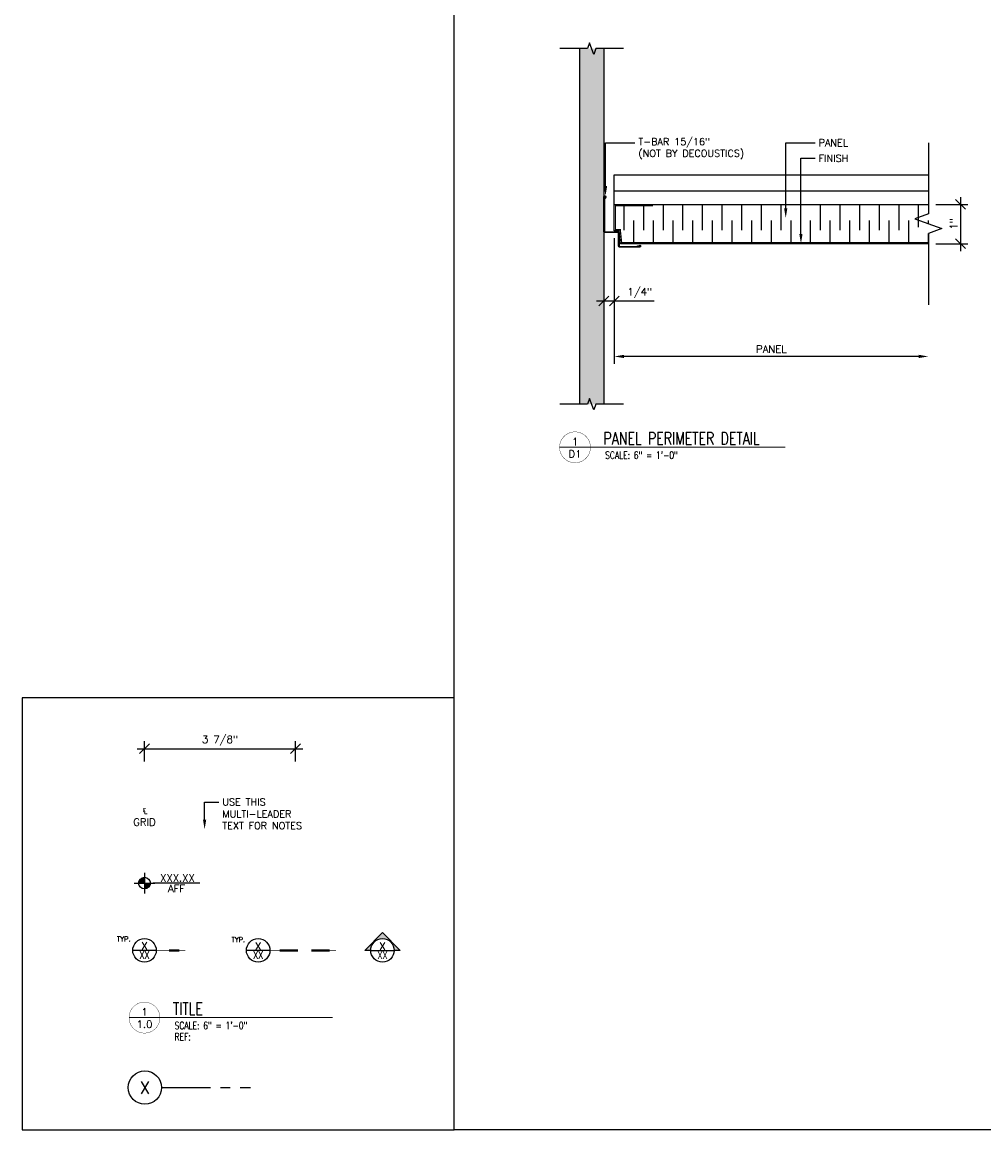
# Model space of a CAD drawing. Header units: inches. Extents: x 213.5 to 283.8, y 3481.1 to 3534.1.
# Tile 1 of 4: x 213.5 to 238, y 3481.1 to 3509.3. Entities that reach past the tile are written whole.
import ezdxf
from ezdxf import colors
from ezdxf.entities.mleader import LeaderData, LeaderLine
from ezdxf.enums import TextEntityAlignment as Align
from ezdxf.math import Vec2, Vec3

# ---------------------------------------------------------------- set-up
doc = ezdxf.new("R2010")
doc.units = ezdxf.units.IN
doc.header["$MEASUREMENT"] = 0
doc.linetypes.add('CENTER', pattern=[2, 1.25, -0.25, 0.25, -0.25])
for name, color, linetype in [('1-ARCH', 1, 'Continuous'), ('1-DIM', 4, 'Continuous'), ('1-MOUNT', 155, 'Continuous'), ('1-PANEL', 6, 'Continuous'), ('1-REF', 4, 'Continuous'), ('1-TEXT', 2, 'Continuous'), ('1-TITLE', 4, 'Continuous')]:
    doc.layers.add(name, color=color, linetype=linetype)
doc.layers.add('1-VIEWPORT', color=3, linetype='Continuous', plot=False)
doc.styles.add('ROMANS', font='romans.shx')
doc.styles.add('TEXT', font='romans.shx')
doc.dimstyles.new('DIM 6-12', dxfattribs={"dimscale": 2, "dimtxt": 0.09375, "dimasz": 0.125, "dimexe": 0.09375, "dimexo": 0.09375, "dimgap": 0.03125, "dimtad": 1, "dimdec": 4, "dimzin": 3, "dimdsep": 46, "dimlunit": 5, "dimtxsty": 'TEXT', "dimblk": 'OBLIQUE', "dimcen": 0.09375, "dimdle": 0.09375, "dimclrd": 256, "dimclre": 4, "dimclrt": 2, "dimadec": 0, "dimazin": 0, "dimtfac": 1, "dimtdec": 4, "dimtmove": 0, "dimatfit": 3, "dimfxl": 1, "dimtfill": 1, "dimfrac": 2, "dimtolj": 1, "dimtzin": 0, "dimlwd": -1, "dimlwe": -1, "dimarcsym": 0})
doc.dimstyles.new('Fractional_1-2', dxfattribs={"dimscale": 2, "dimtxt": 0.09375, "dimasz": 0.125, "dimexe": 0.09375, "dimexo": 0.09375, "dimgap": 0.046875, "dimtad": 1, "dimdec": 4, "dimzin": 3, "dimdsep": 46, "dimlunit": 5, "dimtxsty": 'ROMANS', "dimcen": 0, "dimclrt": 7, "dimadec": 1, "dimazin": 0, "dimtfac": 0.75, "dimtdec": 4, "dimtofl": 0, "dimtmove": 2, "dimatfit": 3, "dimfxl": 1, "dimtolj": 1, "dimtzin": 0, "dimarcsym": 0})

# ---------------------------------------------------------------- blocks, each defined once
blk = doc.blocks.new('_Oblique')
at = {"color": 0, "linetype": 'ByBlock', "lineweight": -2}
blk.add_line((-0.5, -0.5), (0.5, 0.5), dxfattribs=at)
blk = doc.blocks.new('*D2')
at = {"layer": '1-DIM', "transparency": 16777216}
blk.add_line((216.454, 3490.769), (220.673, 3490.769), dxfattribs=at)
at = {"layer": '1-DIM', "color": 4, "transparency": 16777216}
for p, q in [((216.641, 3490.446), (216.641, 3490.957)), ((220.485, 3490.446), (220.485, 3490.957))]:
    blk.add_line(p, q, dxfattribs=at)
at = {"layer": 'Defpoints', "color": 0, "transparency": 16777216}
for p in [(220.485, 3490.769), (216.641, 3490.259), (220.485, 3490.259)]:
    blk.add_point(p, dxfattribs=at)
at = {"layer": '1-DIM', "transparency": 16777216, "xscale": 0.25, "yscale": 0.25, "zscale": 0.25, "rotation": 180}
blk.add_blockref('_Oblique', (216.641, 3490.769), dxfattribs=at)
at = {"layer": '1-DIM', "transparency": 16777216, "xscale": 0.25, "yscale": 0.25, "zscale": 0.25}
blk.add_blockref('_Oblique', (220.485, 3490.769), dxfattribs=at)
at = {"layer": '1-DIM', "color": 2, "transparency": 16777216, "insert": (218.563, 3490.975), "char_height": 0.1875, "attachment_point": 5, "style": 'TEXT', "bg_fill": 3, "box_fill_scale": 1.25, "bg_fill_color": 256, "bg_fill_true_color": 13158600, "bg_fill_transparency": 0}
blk.add_mtext('\\A1;3 7/8"', dxfattribs=at)
blk = doc.blocks.new('*U15')
at = {"layer": '1-TEXT', "color": 2, "style": 'TEXT'}
blk.add_attdef('VIEWNAME', (0.89, 0.061), '', height=0.25, dxfattribs=at)
at = {"layer": '1-TEXT', "style": 'TEXT'}
for tag, p in [('NOTE1', (0.926, -0.281)), ('NOTE2', (0.926, -0.463)), ('NOTE3', (0.926, -0.655)), ('NOTE4', (0.926, -0.832))]:
    blk.add_attdef(tag, p, '', height=0.125, dxfattribs=at)
blk.add_wipeout([(0.314, 0.314), (0.236, 0.304), (0.163, 0.275), (0.099, 0.229), (0.049, 0.168), (0.015, 0.097), (0.001, 0.02), (0.006, -0.059), (0.03, -0.134), (0.072, -0.2), (0.13, -0.254), (0.199, -0.292), (0.275, -0.312), (0.354, -0.312), (0.43, -0.292), (0.499, -0.254), (0.556, -0.2), (0.599, -0.134), (0.623, -0.059), (0.628, 0.02), (0.613, 0.097), (0.58, 0.168), (0.529, 0.229), (0.466, 0.275), (0.392, 0.304)])
at = {"layer": '1-TITLE', "const_width": 0.00651}
blk.add_lwpolyline([(0, 0, 1), (0.628, 0, 0.414214), (0.314, 0.314, 0.414214), (0, 0, 2.926408)], format="xyb", dxfattribs=at)
at = {"layer": '1-TITLE', "const_width": 0.02}
blk.add_lwpolyline([(0, 0), (4.132, 0)], dxfattribs=at)
at = {"layer": '1-TEXT', "style": 'TEXT'}
for tag, p in [('DETAIL#', (0.301, 0.094)), ('SHEET#', (0.306, -0.207))]:
    blk.add_attdef(tag, text='', height=0.125, dxfattribs=at).set_placement(p, align=Align.CENTER)
blk = doc.blocks.new('*U11')
blk.add_wipeout([(0, 7.18), (-1.78, 6.95), (-3.46, 6.29), (-4.91, 5.23), (-6.06, 3.85), (-6.83, 2.22), (-7.16, 0.45), (-7.05, -1.34), (-6.49, -3.06), (-5.53, -4.57), (-4.22, -5.81), (-2.64, -6.67), (-0.9, -7.12), (0.9, -7.12), (2.64, -6.67), (4.22, -5.81), (5.53, -4.57), (6.49, -3.06), (7.05, -1.34), (7.16, 0.45), (6.83, 2.22), (6.06, 3.85), (4.91, 5.23), (3.46, 6.29), (1.78, 6.95)])
at = {"layer": '1-REF'}
blk.add_line((7.18, 0), (-7.18, 0), dxfattribs=at)
blk.add_lwpolyline([(25, 0, 0.343, 0.343, 0), (21.24, 0, 1.46, 1.46, 0), (14.88, 0, 0.343, 0.343, 0), (7.18, 0, 0, 0, 0)], format="xyseb", dxfattribs=at)
blk.add_circle((0, 0), 7.18, dxfattribs=at)
at = {"layer": '1-REF', "color": 2, "style": 'TEXT'}
for tag, p in [('TYP.', (-17.24, 5.41)), ('DETAIL', (-1.33, 1.74)), ('PAGE', (-2.43, -4.86))]:
    blk.add_attdef(tag, p, '', height=3.43, dxfattribs=at)
blk = doc.blocks.new('*U10')
blk.add_wipeout([(0, 0.425), (-0.106, 0.412), (-0.205, 0.373), (-0.291, 0.31), (-0.359, 0.228), (-0.405, 0.131), (-0.425, 0.027), (-0.418, -0.08), (-0.385, -0.181), (-0.328, -0.271), (-0.25, -0.344), (-0.157, -0.396), (-0.053, -0.422), (0.053, -0.422), (0.157, -0.396), (0.25, -0.344), (0.328, -0.271), (0.385, -0.181), (0.418, -0.08), (0.425, 0.027), (0.405, 0.131), (0.359, 0.228), (0.291, 0.31), (0.205, 0.373), (0.106, 0.412)])
at = {"layer": '1-REF', "linetype": 'CENTER'}
blk.add_line((0.425, 0), (2.693, 0), dxfattribs=at)
at = {"layer": '1-REF'}
blk.add_circle((0, 0), 0.425, dxfattribs=at)
at = {"layer": '1-TEXT', "style": 'TEXT'}
blk.add_attdef('GRID', (-0.134, -0.155), '', height=0.312, dxfattribs=at)
blk = doc.blocks.new('*U14')
at = {"layer": '1-TEXT', "style": 'TEXT'}
for tag, p in [('ELEV.', (0.861, 0.143)), ('AFF', (0.861, -0.139))]:
    blk.add_attdef(tag, text='', height=0.188, dxfattribs=at).set_placement(p, align=Align.MIDDLE_CENTER)
blk.add_wipeout([(0, 0.149), (-0.037, 0.144), (-0.072, 0.13), (-0.102, 0.108), (-0.126, 0.08), (-0.142, 0.046), (-0.149, 0.009), (-0.146, -0.028), (-0.135, -0.063), (-0.115, -0.095), (-0.087, -0.12), (-0.055, -0.138), (-0.019, -0.148), (0.019, -0.148), (0.055, -0.138), (0.087, -0.12), (0.115, -0.095), (0.135, -0.063), (0.146, -0.028), (0.149, 0.009), (0.142, 0.046), (0.126, 0.08), (0.102, 0.108), (0.072, 0.13), (0.037, 0.144)])
at = {"layer": '1-DIM'}
h = blk.add_hatch(color=256, dxfattribs=at)
h.paths.add_polyline_path([(0, 0.149, 0.414214), (-0.149, 0), (0, 0)])
h.paths.add_polyline_path([(0.149, 0), (0, 0), (0, -0.149, 0.414214)])
for p, q in [((-0.266, 0), (0.266, 0)), ((0, 0.266), (0, -0.266))]:
    blk.add_line(p, q, dxfattribs=at)
at = {"layer": '1-DIM', "linetype": 'CENTER'}
blk.add_line((1.41, 0), (0.219, 0), dxfattribs=at)
at = {"layer": '1-DIM'}
blk.add_circle((0, 0), 0.149, dxfattribs=at)
blk = doc.blocks.new('*U12')
at = {"layer": '1-REF'}
blk.add_lwpolyline([(50.25, 0, 0.363, 0.363, 0), (46.27, 0, 1.55, 1.55, 0), (34.46, 0, 0.363, 0.363, 0)], format="xyseb", dxfattribs=at)
blk.add_wipeout([(0, 7.6), (-1.89, 7.36), (-3.66, 6.66), (-5.2, 5.54), (-6.41, 4.07), (-7.22, 2.35), (-7.58, 0.48), (-7.46, -1.42), (-6.87, -3.23), (-5.85, -4.84), (-4.46, -6.15), (-2.8, -7.06), (-0.95, -7.54), (0.95, -7.54), (2.8, -7.06), (4.46, -6.15), (5.85, -4.84), (6.87, -3.23), (7.46, -1.42), (7.58, 0.48), (7.22, 2.35), (6.41, 4.07), (5.2, 5.54), (3.66, 6.66), (1.89, 7.36)])
blk.add_line((7.6, 0), (-7.6, 0), dxfattribs=at)
blk.add_lwpolyline([(25.66, 0, 1.55, 1.55, 0), (13.84, 0, 0.363, 0.363, 0), (7.6, 0, 0, 0, 0)], format="xyseb", dxfattribs=at)
blk.add_circle((0, 0), 7.6, dxfattribs=at)
at = {"layer": '1-REF', "color": 2, "style": 'TEXT'}
for tag, p, height in [('TYP.', (-18.58, 5.41), 3.2), ('DETAIL', (-1.65, 1.13), 4.5), ('PAGE', (-3.7, -5.43), 4.5)]:
    blk.add_attdef(tag, p, '', height=height, dxfattribs=at)
blk = doc.blocks.new('*U13')
blk.add_wipeout([(0, 7.6), (-1.89, 7.36), (-3.66, 6.66), (-5.2, 5.54), (-6.41, 4.07), (-7.22, 2.35), (-7.58, 0.48), (-7.46, -1.42), (-6.87, -3.23), (-5.85, -4.84), (-4.46, -6.15), (-2.8, -7.06), (-0.95, -7.54), (0.95, -7.54), (2.8, -7.06), (4.46, -6.15), (5.85, -4.84), (6.87, -3.23), (7.46, -1.42), (7.58, 0.48), (7.22, 2.35), (6.41, 4.07), (5.2, 5.54), (3.66, 6.66), (1.89, 7.36)])
at = {"layer": '1-REF'}
blk.add_hatch(color=256, dxfattribs=at).paths.add_polyline_path([(0, 11.47), (11.47, 0), (7.6, 0, 0.414214), (0, 7.6, 0.414214), (-7.6, 0), (-11.47, 0)])
blk.add_line((-7.6, 0), (7.6, 0), dxfattribs=at)
blk.add_lwpolyline([(-7.6, 0), (-11.47, 0), (0, 11.47), (11.47, 0), (7.6, 0)], dxfattribs=at)
blk.add_circle((0, 0), 7.6, dxfattribs=at)
at = {"layer": '1-REF', "color": 2, "style": 'ROMANS'}
for tag, p in [('DETAIL', (-1.74, 1.63)), ('PAGE', (-3.51, -5.3))]:
    blk.add_attdef(tag, p, '', height=3.8, dxfattribs=at)
blk = doc.blocks.new('shadow')
at = {"layer": '1-MOUNT', "color": 7}
blk.add_lwpolyline([(8143.029, 2564.6, 1.198674), (8143.026, 2564.619), (8142.978, 2564.602), (8142.973, 2564.617), (8143.02, 2564.633, -1.211764), (8143.029, 2564.585), (8142.523, 2564.585, -0.414214), (8142.492, 2564.616), (8142.492, 2564.944, 0.414214), (8142.476, 2564.96), (8142.148, 2564.96, -0.414214), (8142.117, 2564.991), (8142.117, 2565.873, -1.211764), (8142.165, 2565.863), (8142.148, 2565.816), (8142.134, 2565.821), (8142.151, 2565.869, 1.198674), (8142.132, 2565.873), (8142.132, 2564.991, 0.414214), (8142.148, 2564.975), (8142.476, 2564.975, -0.414214), (8142.507, 2564.944), (8142.507, 2564.616, 0.414214), (8142.523, 2564.6)], format="xyb", close=True, dxfattribs=at)
blk = doc.blocks.new('*D23')
at = {"layer": '1-DIM', "color": 0, "lineweight": -2, "transparency": 16777216}
for p, q in [((228.602, 3503.763), (228.602, 3500.568)), ((236.352, 3500.755), (228.852, 3500.755))]:
    blk.add_line(p, q, dxfattribs=at)
at = {"layer": '1-DIM', "color": 0, "transparency": 16777216}
for points in [[(228.852, 3500.797), (228.852, 3500.714), (228.602, 3500.755)], [(236.352, 3500.797), (236.352, 3500.714), (236.602, 3500.755)]]:
    blk.add_solid(points, dxfattribs=at)
at = {"layer": 'Defpoints', "color": 0, "transparency": 16777216}
for p in [(228.602, 3503.951), (228.602, 3500.755), (236.602, 3500.755)]:
    blk.add_point(p, dxfattribs=at)
at = {"layer": '1-DIM', "color": 2, "transparency": 16777216, "insert": (232.602, 3500.943), "char_height": 0.1875, "attachment_point": 5, "style": 'ROMANS'}
blk.add_mtext('\\A1;PANEL', dxfattribs=at)
blk = doc.blocks.new('*D31')
at = {"layer": '1-DIM', "color": 4, "transparency": 16777216}
for p, q in [((228.338, 3503.763), (228.338, 3501.978)), ((228.602, 3503.763), (228.602, 3501.978))]:
    blk.add_line(p, q, dxfattribs=at)
at = {"layer": '1-DIM', "transparency": 16777216}
for p, q in [((228.789, 3502.165), (228.15, 3502.165)), ((229.617, 3502.165), (228.602, 3502.165))]:
    blk.add_line(p, q, dxfattribs=at)
at = {"layer": 'Defpoints', "color": 0, "transparency": 16777216}
for p in [(228.338, 3503.951), (228.602, 3503.951), (228.338, 3502.165)]:
    blk.add_point(p, dxfattribs=at)
at = {"layer": '1-DIM', "transparency": 16777216, "xscale": 0.25, "yscale": 0.25, "zscale": 0.25, "rotation": 180}
blk.add_blockref('_Oblique', (228.338, 3502.165), dxfattribs=at)
at = {"layer": '1-DIM', "transparency": 16777216, "xscale": 0.25, "yscale": 0.25, "zscale": 0.25}
blk.add_blockref('_Oblique', (228.602, 3502.165), dxfattribs=at)
at = {"layer": '1-DIM', "color": 2, "transparency": 16777216, "insert": (229.251, 3502.371), "char_height": 0.1875, "attachment_point": 5, "style": 'TEXT', "bg_fill": 3, "box_fill_scale": 1.25, "bg_fill_color": 256, "bg_fill_true_color": 13158600, "bg_fill_transparency": 0}
blk.add_mtext('\\A1;1/4"', dxfattribs=at)
blk = doc.blocks.new('*U18')
at = {"layer": '1-TEXT', "color": 2, "style": 'TEXT'}
blk.add_attdef('VIEWNAME', (0.89, 0.061), '', height=0.25, dxfattribs=at)
at = {"layer": '1-TEXT', "style": 'TEXT'}
for tag, p in [('NOTE1', (0.926, -0.281)), ('NOTE2', (0.926, -0.463)), ('NOTE3', (0.926, -0.655)), ('NOTE4', (0.926, -0.832))]:
    blk.add_attdef(tag, p, '', height=0.125, dxfattribs=at)
blk.add_wipeout([(0.314, 0.314), (0.236, 0.304), (0.163, 0.275), (0.099, 0.229), (0.049, 0.168), (0.015, 0.097), (0.001, 0.02), (0.006, -0.059), (0.03, -0.134), (0.072, -0.2), (0.13, -0.254), (0.199, -0.292), (0.275, -0.312), (0.354, -0.312), (0.43, -0.292), (0.499, -0.254), (0.556, -0.2), (0.599, -0.134), (0.623, -0.059), (0.628, 0.02), (0.613, 0.097), (0.58, 0.168), (0.529, 0.229), (0.466, 0.275), (0.392, 0.304)])
at = {"layer": '1-TITLE', "const_width": 0.00651}
blk.add_lwpolyline([(0, 0, 1), (0.628, 0, 0.414214), (0.314, 0.314, 0.414214), (0, 0, 2.926408)], format="xyb", dxfattribs=at)
at = {"layer": '1-TITLE', "const_width": 0.02}
blk.add_lwpolyline([(0, 0), (4.587, 0)], dxfattribs=at)
at = {"layer": '1-TEXT', "style": 'TEXT'}
for tag, p in [('DETAIL#', (0.301, 0.094)), ('SHEET#', (0.306, -0.207))]:
    blk.add_attdef(tag, text='', height=0.125, dxfattribs=at).set_placement(p, align=Align.CENTER)
blk = doc.blocks.new('*D40')
at = {"layer": '1-DIM', "color": 4, "transparency": 16777216}
for p, q in [((236.789, 3504.626), (237.605, 3504.626)), ((236.789, 3503.626), (237.605, 3503.626))]:
    blk.add_line(p, q, dxfattribs=at)
at = {"layer": '1-DIM', "transparency": 16777216}
blk.add_line((237.417, 3504.813), (237.417, 3503.438), dxfattribs=at)
at = {"layer": 'Defpoints', "color": 0, "transparency": 16777216}
for p in [(236.602, 3504.626), (236.602, 3503.626), (237.417, 3503.626)]:
    blk.add_point(p, dxfattribs=at)
at = {"layer": '1-DIM', "transparency": 16777216, "xscale": 0.25, "yscale": 0.25, "zscale": 0.25}
for p, rotation in [((237.417, 3504.626), 90), ((237.417, 3503.626), 270)]:
    blk.add_blockref('_Oblique', p, dxfattribs=dict(at, rotation=rotation))
at = {"layer": '1-DIM', "color": 2, "transparency": 16777216, "insert": (237.243, 3504.126), "char_height": 0.1875, "attachment_point": 5, "rotation": 90, "style": 'TEXT', "bg_fill": 3, "box_fill_scale": 1.25, "bg_fill_color": 256, "bg_fill_true_color": 13158600, "bg_fill_transparency": 0}
blk.add_mtext('\\A1;1"', dxfattribs=at)

msp = doc.modelspace()

# ---------------------------------------------------------------- hatches: boundary and pattern name
at = {"layer": '1-ARCH'}
h = msp.add_hatch(dxfattribs=at)
h.set_pattern_fill('AR-SAND', color=8, scale=0.08, style=0)
h.set_pattern_definition([(37.5, (-6089.55375, 1930.88342), (-0.0050394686, 0.1541459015), [0, -0.1216, 0, -0.136, 0, -0.13]), (7.5, (-6089.55375, 1930.88342), (0.1415821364, 0.225771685), [0, -0.0656, 0, -0.1096, 0, -0.042]), (327.5, (-6089.65215, 1930.88342), (0.249131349, 0.0004527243), [0, -0.04, 0, -0.144, 0, -0.188]), (317.5, (-6089.65215, 1930.88342), (0.2404901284, 0.070214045), [0, -0.02, 0, -0.0944, 0, -0.108])])
h.paths.add_polyline_path([(227.712635, 3508.590996), (228.337635, 3508.590996), (228.337635, 3499.538551), (227.712635, 3499.538551)])

# ---------------------------------------------------------------- linework, layer by layer
for p, q in [((227.712635, 3508.590996), (227.712635, 3499.538551)), ((228.337635, 3508.590996), (228.337635, 3499.538551))]:
    msp.add_line(p, q, dxfattribs=at)
at = {"layer": '1-DIM'}
for points in [[(228.837635, 3508.590996), (228.130603, 3508.590996), (228.077869, 3508.44611), (227.9724, 3508.735883), (227.919666, 3508.590996), (227.212635, 3508.590996)], [(228.837635, 3499.538551), (228.130603, 3499.538551), (228.077869, 3499.393665), (227.9724, 3499.683438), (227.919666, 3499.538551), (227.212635, 3499.538551)]]:
    msp.add_lwpolyline(points, dxfattribs=at)
at = {"layer": '1-DIM', "linetype": 'Continuous'}
msp.add_lwpolyline([(236.601888, 3506.196651), (236.601888, 3504.384151), (236.258453, 3504.259151), (236.945322, 3504.009151), (236.601888, 3503.884151), (236.601888, 3502.071651)], dxfattribs=at)
at = {"layer": '1-MOUNT'}
for p, q in [((228.601888, 3505.375599), (236.601888, 3505.375599)), ((228.601888, 3504.625599), (228.601888, 3505.375599)), ((228.601888, 3504.969599), (236.601888, 3504.969599))]:
    msp.add_line(p, q, dxfattribs=at)
at = {"layer": '1-PANEL', "color": 8}
for p, q in [((228.851888, 3503.967474), (228.851888, 3504.622474)), ((229.351888, 3503.967474), (229.351888, 3504.622474)), ((229.851888, 3503.967474), (229.851888, 3504.622474)), ((230.351888, 3503.967474), (230.351888, 3504.622474)), ((230.851888, 3503.967474), (230.851888, 3504.622474)), ((231.351888, 3503.967474), (231.351888, 3504.622474)), ((231.851888, 3503.967474), (231.851888, 3504.622474)), ((232.351888, 3503.967474), (232.351888, 3504.622474)), ((232.851888, 3503.967474), (232.851888, 3504.622474)), ((233.351888, 3503.967474), (233.351888, 3504.622474)), ((233.851888, 3503.967474), (233.851888, 3504.622474)), ((234.351888, 3503.967474), (234.351888, 3504.622474)), ((234.851888, 3503.967474), (234.851888, 3504.622474)), ((235.351888, 3503.967474), (235.351888, 3504.622474)), ((235.851888, 3503.967474), (235.851888, 3504.622474)), ((236.351888, 3504.043159), (236.351888, 3504.622474)), ((229.101888, 3503.622474), (229.101888, 3504.217474)), ((229.601888, 3503.622474), (229.601888, 3504.217474)), ((230.101888, 3503.622474), (230.101888, 3504.217474)), ((230.601888, 3503.622474), (230.601888, 3504.217474)), ((231.101888, 3503.622474), (231.101888, 3504.217474)), ((231.601888, 3503.622474), (231.601888, 3504.217474)), ((232.101888, 3503.622474), (232.101888, 3504.217474)), ((232.601888, 3503.622474), (232.601888, 3504.217474)), ((233.101888, 3503.622474), (233.101888, 3504.217474)), ((233.601888, 3503.622474), (233.601888, 3504.217474)), ((234.101888, 3503.622474), (234.101888, 3504.217474)), ((234.601888, 3503.622474), (234.601888, 3504.217474)), ((235.101888, 3503.622474), (235.101888, 3504.217474)), ((235.601888, 3503.622474), (235.601888, 3504.217474)), ((236.101888, 3503.622474), (236.101888, 3504.217474)), ((236.601888, 3504.134151), (236.601888, 3504.217474)), ((236.601888, 3503.622474), (236.601888, 3503.884151))]:
    msp.add_line(p, q, dxfattribs=at)
at = {"layer": '1-PANEL'}
msp.add_line((229.584613, 3504.625599), (236.601888, 3504.625599), dxfattribs=at)
msp.add_lwpolyline([(236.601888, 3503.625599), (228.761046, 3503.625599), (228.726888, 3503.950599), (228.601888, 3503.950599), (228.601888, 3504.625599), (229.584613, 3504.625599)], dxfattribs=at)
at = {"layer": '1-PANEL', "const_width": 0.03125}
msp.add_lwpolyline([(236.601888, 3503.656849), (228.789184, 3503.656849), (228.755025, 3503.981849), (228.633138, 3503.981849), (228.633138, 3504.594349), (229.584613, 3504.594349)], dxfattribs=at)
at = {"layer": '1-VIEWPORT'}
msp.add_lwpolyline([(224.526407, 3527.064774), (283.769216, 3527.064774), (283.769216, 3481.064774), (224.526407, 3481.064774)], close=True, dxfattribs=at)

# ---------------------------------------------------------------- block references
at = {"layer": '1-MOUNT'}
msp.add_blockref('shadow', (-7913.77912, 938.950544), dxfattribs=at)
at = {"layer": '1-TITLE'}
ref = msp.add_blockref('*U15', (216.2472, 3483.92189), dxfattribs=dict(at, xscale=1.254172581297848, yscale=1.254172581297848, zscale=1.254172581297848))
ref.add_attrib('VIEWNAME', 'TITLE', (217.363541, 3483.991049), dxfattribs={"color": 2, "height": 0.312495, "style": 'TEXT', "width": 0.75})
ref.add_attrib('DETAIL#', '1', dxfattribs={"color": 2, "height": 0.1875, "style": 'TEXT'}).set_placement((216.641289, 3484.065658), align=Align.MIDDLE_CENTER)
ref.add_attrib('SHEET#', '1.0', dxfattribs={"color": 2, "height": 0.1875, "style": 'TEXT'}).set_placement((216.641289, 3483.752105), align=Align.MIDDLE_CENTER)
ref.add_attrib('NOTE1', 'SCALE: 6" = 1\'-0"', dxfattribs={"color": 2, "height": 0.1875, "style": 'TEXT', "width": 0.75}).set_placement((217.408738, 3483.569896), align=Align.BOTTOM_LEFT)
ref.add_attrib('NOTE2', 'REF: ', (217.408738, 3483.341423), dxfattribs={"color": 2, "height": 0.1875, "style": 'TEXT', "width": 0.75})

# ---------------------------------------------------------------- texts
at = {"layer": '1-DIM', "insert": (216.641289, 3489.057417), "char_height": 0.1875, "width": 0.95570866, "attachment_point": 5, "style": 'TEXT'}
msp.add_mtext('\\A1;℄\\PGRID', dxfattribs=at)

# ---------------------------------------------------------------- dimensions: what is measured, and where the dimension line sits
at = {"layer": '1-DIM'}
dim = msp.add_linear_dim(base=(228.601888, 3500.755309), p1=(236.601888, 3500.755309), p2=(228.601888, 3503.950599), angle=180, text='PANEL', dimstyle='Fractional_1-2', override={"dimdec": 5, "dimpost": '"', "dimclrt": 2, "dimtmove": 1}, dxfattribs=at)
dim.commit()
dim.dimension.update_dxf_attribs({"geometry": '*D23', "text_midpoint": (232.601888, 3500.942809)})
dim = msp.add_linear_dim(base=(220.48506, 3490.769259), p1=(216.641289, 3490.258793), p2=(220.48506, 3490.258793), dimstyle='DIM 6-12', override={"dimpost": '"'}, dxfattribs=at)
dim.commit()
dim.dimension.update_dxf_attribs({"geometry": '*D2', "text_midpoint": (218.563175, 3490.974616)})

# ---------------------------------------------------------------- leaders
at = {"layer": '1-TEXT'}
ml = msp.add_multileader_mtext('Standard', dxfattribs=at)
ml.set_content('\\A1;T-BAR 15/16" \\P(NOT BY DECOUSTICS)', color=256, style='TEXT')
ml.set_leader_properties(color=4, linetype='ByLayer', lineweight=-1)
ml.build(insert=Vec2(0, 0))
ml.multileader.update_dxf_attribs({"dogleg_length": 0.36, "arrow_head_size": 0.25})
ctx = ml.context
ctx.base_point, ctx.char_height, ctx.arrow_head_size, ctx.landing_gap_size, ctx.plane_origin = Vec3(229.126505, 3506.194202), 0.18, 0.25, 0.09, Vec3(227.383376, 3505.787267)
notes = []
notes.append((ctx, [(0, (1, 1, 0), (228.379301, 3506.194202), (1, 0), 0.747204, [(0, [(228.379301, 3504.841733)], 0, [])])]))
ctx.mtext.insert, ctx.mtext.width, ctx.mtext.flow_direction = Vec3(229.216505, 3506.314202), 3.04576769, 5
ml = msp.add_multileader_mtext('Standard', dxfattribs=at)
ml.set_content('PANEL', color=256, style='TEXT')
ml.set_leader_properties(color=4, linetype='ByLayer', lineweight=-1)
ml.build(insert=Vec2(0, 0))
ml.multileader.update_dxf_attribs({"dogleg_length": 0.36, "arrow_head_size": 0.25})
ctx = ml.context
ctx.base_point, ctx.char_height, ctx.arrow_head_size, ctx.landing_gap_size, ctx.plane_origin = Vec3(233.714653, 3506.194202), 0.18, 0.25, 0.09, Vec3(231.971524, 3505.787267)
notes.append((ctx, [(0, (1, 1, 0), (232.967448, 3506.194202), (1, 0), 0.747204, [(0, [(232.967448, 3504.279312)], 0, [])])]))
ctx.mtext.insert, ctx.mtext.width, ctx.mtext.flow_direction = Vec3(233.804653, 3506.284202), 2.28119589, 5
ml = msp.add_multileader_mtext('Standard', dxfattribs=at)
ml.set_content('FINISH', color=256, style='TEXT')
ml.set_leader_properties(color=4, linetype='ByLayer', lineweight=-1)
ml.build(insert=Vec2(0, 0))
ml.multileader.update_dxf_attribs({"dogleg_length": 0.36, "arrow_head_size": 0.25})
ctx = ml.context
ctx.base_point, ctx.char_height, ctx.arrow_head_size, ctx.landing_gap_size, ctx.plane_origin = Vec3(233.714653, 3505.799346), 0.18, 0.25, 0.09, Vec3(232.358728, 3505.322138)
notes.append((ctx, [(0, (1, 1, 0), (233.354653, 3505.799346), (1, 0), 0.36, [(0, [(233.354653, 3503.625599)], 0, [])])]))
ctx.mtext.insert, ctx.mtext.width, ctx.mtext.flow_direction = Vec3(233.804653, 3505.889346), 2.28119589, 5
ml = msp.add_multileader_mtext('Standard', dxfattribs=at)
ml.set_content('USE THIS MULTI-LEADER TEXT FOR NOTES', color=256, style='TEXT')
ml.set_leader_properties(color=4, linetype='ByLayer', lineweight=-1)
ml.build(insert=Vec2(0, 0))
ml.multileader.update_dxf_attribs({"dogleg_length": 0.36, "arrow_head_size": 0.25})
ctx = ml.context
ctx.base_point, ctx.char_height, ctx.arrow_head_size, ctx.landing_gap_size, ctx.plane_origin = Vec3(218.531971, 3489.40831), 0.18, 0.25, 0.09, Vec3(217.176046, 3488.242162)
notes.append((ctx, [(0, (1, 1, 0), (218.171971, 3489.40831), (1, 0), 0.36, [(0, [(218.171971, 3488.713769)], 0, [])])]))
ctx.mtext.insert, ctx.mtext.width, ctx.mtext.flow_direction = Vec3(218.621971, 3489.49831), 2.28119589, 5
for ctx, leaders in notes:
    for number, flags, end, landing, length, lines in leaders:
        leader = LeaderData()
        leader.index, (leader.has_last_leader_line, leader.has_dogleg_vector, leader.attachment_direction) = number, flags
        leader.last_leader_point, leader.dogleg_vector, leader.dogleg_length = Vec3(end), Vec3(landing), length
        for number, points, colour, breaks in lines:
            line = LeaderLine()
            line.index, line.vertices, line.color, line.breaks = number, Vec3.list(points), colors.encode_raw_color(colour), breaks
            leader.lines.append(line)
        ctx.leaders.append(leader)

# ---------------------------------------------------------------- next in the draw order: linework, layer by layer
at = {"layer": '1-VIEWPORT'}
msp.add_lwpolyline([(224.526407, 3481.064774), (224.526407, 3492.064774), (213.526407, 3492.064774)], dxfattribs=at)
msp.add_lwpolyline([(213.526407, 3481.064774), (224.526407, 3481.064774), (224.526407, 3492.064774), (213.526407, 3492.064774)], close=True, dxfattribs=at)

# ---------------------------------------------------------------- next in the draw order: block references
at = {"layer": '1-TITLE'}
ref = msp.add_blockref('*U18', (227.208756, 3498.441623), dxfattribs=dict(at, xscale=1.254172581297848, yscale=1.254172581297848, zscale=1.254172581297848))
ref.add_attrib('VIEWNAME', 'PANEL PERIMETER DETAIL', (228.325097, 3498.510783), dxfattribs={"color": 2, "height": 0.31249502, "style": 'TEXT', "width": 0.75})
ref.add_attrib('DETAIL#', '1', dxfattribs={"color": 2, "height": 0.1875, "style": 'TEXT'}).set_placement((227.602845, 3498.585392), align=Align.MIDDLE_CENTER)
ref.add_attrib('SHEET#', 'D1', dxfattribs={"color": 2, "height": 0.1875, "style": 'TEXT'}).set_placement((227.602845, 3498.271839), align=Align.MIDDLE_CENTER)
ref.add_attrib('NOTE1', 'SCALE: 6" = 1\'-0"', dxfattribs={"color": 2, "height": 0.1875, "style": 'TEXT', "width": 0.75}).set_placement((228.370294, 3498.08963), align=Align.BOTTOM_LEFT)

# ---------------------------------------------------------------- next in the draw order: dimensions: what is measured, and where the dimension line sits
at = {"layer": '1-DIM'}
dim = msp.add_linear_dim(base=(237.417364, 3503.625599), p1=(236.601888, 3504.625599), p2=(236.601888, 3503.625599), angle=90, dimstyle='DIM 6-12', override={"dimpost": '"'}, dxfattribs=at)
dim.commit()
dim.dimension.update_dxf_attribs({"geometry": '*D40', "text_midpoint": (237.243257, 3504.125599)})
dim = msp.add_linear_dim(base=(228.337635, 3502.165454), p1=(228.601888, 3503.950599), p2=(228.337635, 3503.950599), angle=180, dimstyle='DIM 6-12', override={"dimpost": '"', "dimtmove": 1}, dxfattribs=at)
dim.commit()
dim.dimension.update_dxf_attribs({"geometry": '*D31', "text_midpoint": (229.251337, 3502.370811), "dimtype": 160})

# ---------------------------------------------------------------- next in the draw order: block references
ref = msp.add_blockref('*U14', (216.641289, 3487.345574), dxfattribs=at)
ref.add_attrib('AFF', 'AFF', dxfattribs={"height": 0.1875, "style": 'TEXT'}).set_placement((217.456005, 3487.207544), align=Align.MIDDLE_CENTER)
ref.add_attrib('ELEV.', 'XXX.XX', dxfattribs={"height": 0.1875, "style": 'TEXT'}).set_placement((217.481239, 3487.477018), align=Align.MIDDLE_CENTER)
at = {"layer": '1-REF'}
ref = msp.add_blockref('*U11', (216.641289, 3485.633732), dxfattribs=dict(at, xscale=0.04166600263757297, yscale=0.04166600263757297, zscale=0.04166600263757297))
ref.add_attrib('TYP.', 'TYP.', (215.940813, 3485.860997), dxfattribs={"color": 2, "height": 0.125, "style": 'TEXT'})
ref.add_attrib('PAGE', 'XX', dxfattribs={"color": 2, "height": 0.1875, "style": 'TEXT', "width": 0.8}).set_placement((216.641289, 3485.516097), align=Align.MIDDLE_CENTER)
ref.add_attrib('DETAIL', 'X', dxfattribs={"color": 2, "height": 0.1875, "style": 'TEXT'}).set_placement((216.641289, 3485.751813), align=Align.MIDDLE_CENTER)
ref = msp.add_blockref('*U12', (219.535795, 3485.633732), dxfattribs=dict(at, xscale=0.03937007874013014, yscale=0.03937007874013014, zscale=0.03937007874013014))
ref.add_attrib('DETAIL', 'X', dxfattribs={"color": 2, "height": 0.1875, "style": 'TEXT'}).set_placement((219.535795, 3485.739704), align=Align.MIDDLE_CENTER)
ref.add_attrib('PAGE', 'XX', dxfattribs={"color": 2, "height": 0.1875, "style": 'TEXT', "width": 0.8}).set_placement((219.535795, 3485.515924), align=Align.MIDDLE_CENTER)
ref.add_attrib('TYP.', 'TYP.', (218.856439, 3485.846888), dxfattribs={"color": 2, "height": 0.125, "style": 'TEXT'})
ref = msp.add_blockref('*U13', (222.700672, 3485.633732), dxfattribs=dict(at, xscale=0.03937007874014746, yscale=0.03937007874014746, zscale=0.03937007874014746))
ref.add_attrib('PAGE', 'XX', dxfattribs={"color": 2, "height": 0.1875, "style": 'TEXT', "width": 0.8}).set_placement((222.700672, 3485.510111), align=Align.MIDDLE_CENTER)
ref.add_attrib('DETAIL', 'X', dxfattribs={"color": 2, "height": 0.1875, "style": 'TEXT'}).set_placement((222.700672, 3485.742001), align=Align.MIDDLE_CENTER)
ref = msp.add_blockref('*U10', (216.650662, 3482.139894), dxfattribs=at)
ref.add_attrib('GRID', 'X', dxfattribs={"color": 2, "height": 0.3125, "style": 'TEXT'}).set_placement((216.650662, 3482.139894), align=Align.MIDDLE_CENTER)

doc.saveas('drawing.dxf')
